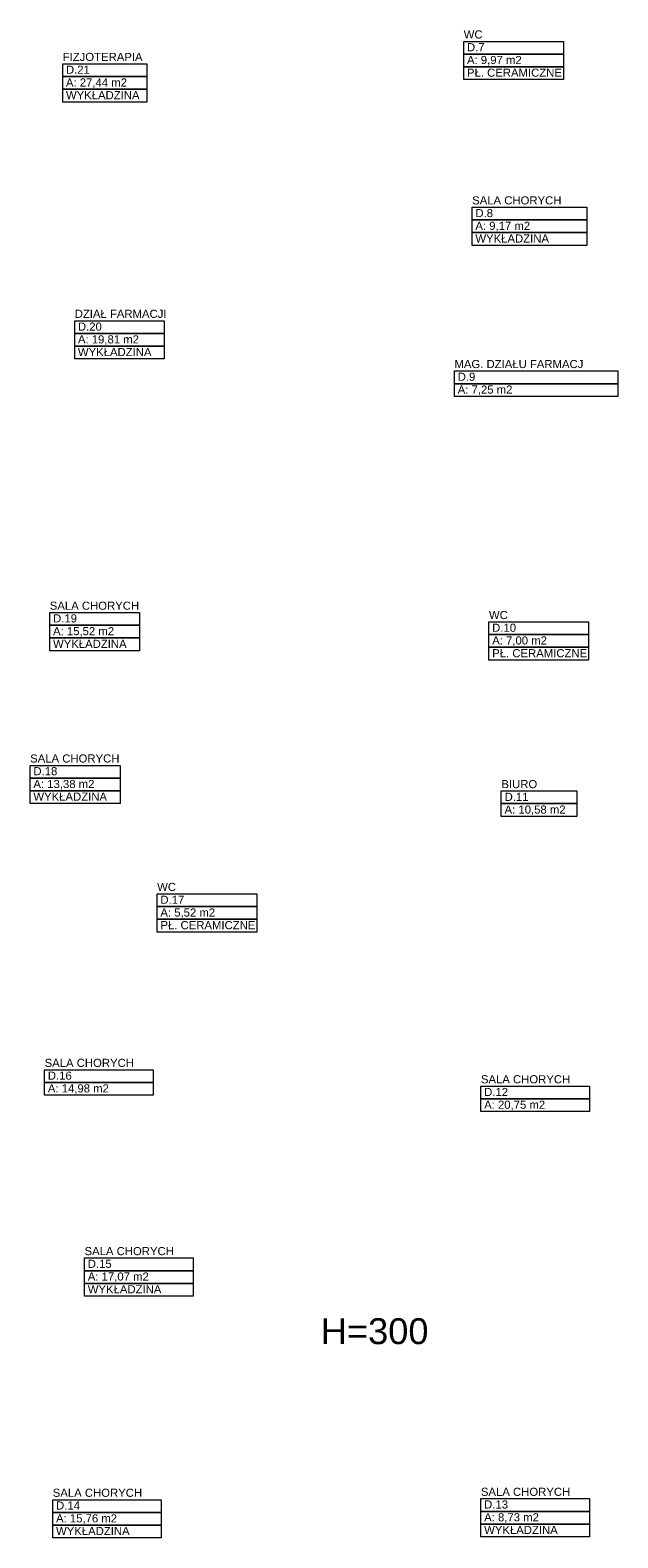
# Model space of a CAD drawing. Header units: millimetres. Extents: x 12683 to 90307, y 30842 to 62253.
# Tile 7 of 152: x 21313 to 22220, y 36108 to 38433. Entities that reach past the tile are written whole.
import ezdxf
from ezdxf.enums import TextEntityAlignment as Align

# ---------------------------------------------------------------- set-up
doc = ezdxf.new("R2010")
doc.units = ezdxf.units.MM
doc.header["$LTSCALE"] = 0.6
doc.layers.add('zzz_podklady_opisy', color=252, linetype='Continuous', lineweight=15)
doc.layers.add('zzzz_mapa', color=252, linetype='Continuous', lineweight=15)
doc.styles.add('GENERATED_STYLE_1', font='ARIAL.TTF')

# ---------------------------------------------------------------- blocks, each defined once
blk = doc.blocks.new('WC      _D.7_102_2', base_point=(281330, -70866))
at = {"layer": 'zzzz_mapa', "linetype": 'Continuous'}
for p, q in [((280561, -70670), (282099, -70670)), ((280561, -70866), (280561, -70670)), ((282099, -70670), (282099, -70866)), ((282099, -70866), (280561, -70866)), ((280561, -70866), (282099, -70866)), ((280561, -71063), (280561, -70866)), ((282099, -70866), (282099, -71063)), ((282099, -71063), (280561, -71063)), ((280561, -71063), (282099, -71063)), ((280561, -71259), (280561, -71063)), ((282099, -71063), (282099, -71259)), ((282099, -71259), (280561, -71259))]:
    blk.add_line(p, q, dxfattribs=at)
at = {"linetype": 'Continuous', "flags": 1}
for tag in ['ROOM_AREA', 'ROOM_PERIM', 'ROOM_WALLS_SURF', 'ROOM_DOORS_SURF', 'ROOM_WINDS_SURF', 'ROOM_BASELEV', 'ROOM_HEIGHT', 'ROOM_NET_AREA', 'ROOM_REDUCED_AREA', 'ROOM_CALC_AREA', 'ROOM_VOLUME']:
    blk.add_attdef(tag, text='', height=2000, dxfattribs=at).set_placement((281330, -71899), align=Align.BOTTOM_LEFT)
at = {"layer": 'zzzz_mapa', "linetype": 'Continuous', "insert": (280611, -70895), "char_height": 125, "attachment_point": 1, "style": 'GENERATED_STYLE_1'}
blk.add_mtext('{A: 9,97 m2}', dxfattribs=at)
at = {"layer": 'zzzz_mapa', "style": 'GENERATED_STYLE_1'}
for tag, p in [('ROOM_NAME', (280561, -70664)), ('ROOM_NUMBER', (280611, -70860)), ('basec', (280611, -71253))]:
    blk.add_attdef(tag, text='', height=125, dxfattribs=at).set_placement(p, align=Align.BOTTOM_LEFT)
blk = doc.blocks.new('SALA CHORYCH         _D.8_103_2', base_point=(281576, -73426))
at = {"layer": 'zzzz_mapa', "linetype": 'Continuous'}
for p, q in [((280691, -73229), (282461, -73229)), ((280691, -73426), (280691, -73229)), ((282461, -73229), (282461, -73426)), ((282461, -73426), (280691, -73426)), ((280691, -73426), (282461, -73426)), ((280691, -73622), (280691, -73426)), ((282461, -73426), (282461, -73622)), ((282461, -73622), (280691, -73622)), ((280691, -73622), (282461, -73622)), ((280691, -73818), (280691, -73622)), ((282461, -73622), (282461, -73818)), ((282461, -73818), (280691, -73818))]:
    blk.add_line(p, q, dxfattribs=at)
at = {"linetype": 'Continuous', "flags": 1}
for tag in ['ROOM_AREA', 'ROOM_PERIM', 'ROOM_WALLS_SURF', 'ROOM_DOORS_SURF', 'ROOM_WINDS_SURF', 'ROOM_BASELEV', 'ROOM_HEIGHT', 'ROOM_NET_AREA', 'ROOM_REDUCED_AREA', 'ROOM_CALC_AREA', 'ROOM_VOLUME']:
    blk.add_attdef(tag, text='', height=2000, dxfattribs=at).set_placement((281576, -74459), align=Align.BOTTOM_LEFT)
at = {"layer": 'zzzz_mapa', "linetype": 'Continuous', "insert": (280741, -73454), "char_height": 125, "attachment_point": 1, "style": 'GENERATED_STYLE_1'}
blk.add_mtext('{A: 9,17 m2}', dxfattribs=at)
at = {"layer": 'zzzz_mapa', "style": 'GENERATED_STYLE_1'}
for tag, p in [('ROOM_NAME', (280691, -73223)), ('ROOM_NUMBER', (280741, -73420)), ('basec', (280741, -73813))]:
    blk.add_attdef(tag, text='', height=125, dxfattribs=at).set_placement(p, align=Align.BOTTOM_LEFT)
blk = doc.blocks.new('MAG. DZIAŁU FARMACJ            _D.9_104_2', base_point=(281678, -75852))
at = {"layer": 'zzzz_mapa', "linetype": 'Continuous'}
for p, q in [((280418, -75754), (282938, -75754)), ((280418, -75951), (280418, -75754)), ((282938, -75754), (282938, -75951)), ((282938, -75951), (280418, -75951)), ((280418, -75951), (282938, -75951)), ((280418, -76147), (280418, -75951)), ((282938, -75951), (282938, -76147)), ((282938, -76147), (280418, -76147))]:
    blk.add_line(p, q, dxfattribs=at)
at = {"linetype": 'Continuous', "flags": 1}
for tag in ['ROOM_AREA', 'ROOM_PERIM', 'ROOM_WALLS_SURF', 'ROOM_DOORS_SURF', 'ROOM_WINDS_SURF', 'ROOM_BASELEV', 'ROOM_HEIGHT', 'ROOM_NET_AREA', 'ROOM_REDUCED_AREA', 'ROOM_CALC_AREA', 'ROOM_VOLUME']:
    blk.add_attdef(tag, text='', height=2000, dxfattribs=at).set_placement((281678, -76885), align=Align.BOTTOM_LEFT)
at = {"layer": 'zzzz_mapa', "linetype": 'Continuous', "insert": (280468, -75979), "char_height": 125, "attachment_point": 1, "style": 'GENERATED_STYLE_1'}
blk.add_mtext('{A: 7,25 m2}', dxfattribs=at)
at = {"layer": 'zzzz_mapa', "style": 'GENERATED_STYLE_1'}
for tag, p in [('ROOM_NAME', (280418, -75748)), ('ROOM_NUMBER', (280468, -75945))]:
    blk.add_attdef(tag, text='', height=125, dxfattribs=at).set_placement(p, align=Align.BOTTOM_LEFT)
blk = doc.blocks.new('WC            _D.10_105_2', base_point=(281719, -79823))
at = {"layer": 'zzzz_mapa', "linetype": 'Continuous'}
for p, q in [((280950, -79626), (282488, -79626)), ((280950, -79823), (280950, -79626)), ((282488, -79626), (282488, -79823)), ((282488, -79823), (280950, -79823)), ((280950, -79823), (282488, -79823)), ((280950, -80019), (280950, -79823)), ((282488, -79823), (282488, -80019)), ((282488, -80019), (280950, -80019)), ((280950, -80019), (282488, -80019)), ((280950, -80216), (280950, -80019)), ((282488, -80216), (280950, -80216)), ((282488, -80019), (282488, -80216))]:
    blk.add_line(p, q, dxfattribs=at)
at = {"linetype": 'Continuous', "flags": 1}
for tag in ['ROOM_AREA', 'ROOM_PERIM', 'ROOM_WALLS_SURF', 'ROOM_DOORS_SURF', 'ROOM_WINDS_SURF', 'ROOM_BASELEV', 'ROOM_HEIGHT', 'ROOM_NET_AREA', 'ROOM_REDUCED_AREA', 'ROOM_CALC_AREA', 'ROOM_VOLUME']:
    blk.add_attdef(tag, text='', height=2000, dxfattribs=at).set_placement((281719, -80856), align=Align.BOTTOM_LEFT)
at = {"layer": 'zzzz_mapa', "linetype": 'Continuous', "insert": (281000, -79851), "char_height": 125, "attachment_point": 1, "style": 'GENERATED_STYLE_1'}
blk.add_mtext('{A: 7,00 m2}', dxfattribs=at)
at = {"layer": 'zzzz_mapa', "style": 'GENERATED_STYLE_1'}
for tag, p in [('ROOM_NAME', (280950, -79620)), ('ROOM_NUMBER', (281000, -79817)), ('basec', (281000, -80210))]:
    blk.add_attdef(tag, text='', height=125, dxfattribs=at).set_placement(p, align=Align.BOTTOM_LEFT)
blk = doc.blocks.new('BIURO             _D.11_106_2', base_point=(281725, -82333))
at = {"layer": 'zzzz_mapa', "linetype": 'Continuous'}
for p, q in [((281141, -82235), (282308, -82235)), ((281141, -82431), (281141, -82235)), ((282308, -82235), (282308, -82431)), ((282308, -82431), (281141, -82431)), ((281141, -82431), (282308, -82431)), ((281141, -82627), (281141, -82431)), ((282308, -82431), (282308, -82627)), ((282308, -82627), (281141, -82627))]:
    blk.add_line(p, q, dxfattribs=at)
at = {"linetype": 'Continuous', "flags": 1}
for tag in ['ROOM_AREA', 'ROOM_PERIM', 'ROOM_WALLS_SURF', 'ROOM_DOORS_SURF', 'ROOM_WINDS_SURF', 'ROOM_BASELEV', 'ROOM_HEIGHT', 'ROOM_NET_AREA', 'ROOM_REDUCED_AREA', 'ROOM_CALC_AREA', 'ROOM_VOLUME']:
    blk.add_attdef(tag, text='', height=2000, dxfattribs=at).set_placement((281725, -83366), align=Align.BOTTOM_LEFT)
at = {"layer": 'zzzz_mapa', "linetype": 'Continuous', "insert": (281191, -82460), "char_height": 125, "attachment_point": 1, "style": 'GENERATED_STYLE_1'}
blk.add_mtext('{A: 10,58 m2}', dxfattribs=at)
at = {"layer": 'zzzz_mapa', "style": 'GENERATED_STYLE_1'}
for tag, p in [('ROOM_NAME', (281141, -82229)), ('ROOM_NUMBER', (281191, -82425))]:
    blk.add_attdef(tag, text='', height=125, dxfattribs=at).set_placement(p, align=Align.BOTTOM_LEFT)
blk = doc.blocks.new('SALA CHORYCH       _D.12_107_2', base_point=(281663, -86887))
at = {"layer": 'zzzz_mapa', "linetype": 'Continuous'}
for p, q in [((280826, -86788), (282500, -86788)), ((280826, -86985), (280826, -86788)), ((282500, -86985), (280826, -86985)), ((280826, -86985), (282500, -86985)), ((280826, -87181), (280826, -86985)), ((282500, -86788), (282500, -86985)), ((282500, -86985), (282500, -87181)), ((282500, -87181), (280826, -87181))]:
    blk.add_line(p, q, dxfattribs=at)
at = {"linetype": 'Continuous', "flags": 1}
for tag in ['ROOM_AREA', 'ROOM_PERIM', 'ROOM_WALLS_SURF', 'ROOM_DOORS_SURF', 'ROOM_WINDS_SURF', 'ROOM_BASELEV', 'ROOM_HEIGHT', 'ROOM_NET_AREA', 'ROOM_REDUCED_AREA', 'ROOM_CALC_AREA', 'ROOM_VOLUME']:
    blk.add_attdef(tag, text='', height=2000, dxfattribs=at).set_placement((281663, -87920), align=Align.BOTTOM_LEFT)
at = {"layer": 'zzzz_mapa', "linetype": 'Continuous', "insert": (280876, -87013), "char_height": 125, "attachment_point": 1, "style": 'GENERATED_STYLE_1'}
blk.add_mtext('{A: 20,75 m2}', dxfattribs=at)
at = {"layer": 'zzzz_mapa', "style": 'GENERATED_STYLE_1'}
for tag, p in [('ROOM_NAME', (280826, -86782)), ('ROOM_NUMBER', (280876, -86979))]:
    blk.add_attdef(tag, text='', height=125, dxfattribs=at).set_placement(p, align=Align.BOTTOM_LEFT)
blk = doc.blocks.new('SALA CHORYCH       _D.13_108_2', base_point=(281663, -93348))
at = {"layer": 'zzzz_mapa', "linetype": 'Continuous'}
for p, q in [((280826, -93152), (282500, -93152)), ((280826, -93348), (280826, -93152)), ((282500, -93152), (282500, -93348)), ((282500, -93348), (280826, -93348)), ((280826, -93348), (282500, -93348)), ((280826, -93545), (280826, -93348)), ((282500, -93348), (282500, -93545)), ((282500, -93545), (280826, -93545)), ((280826, -93545), (282500, -93545)), ((280826, -93741), (280826, -93545)), ((282500, -93545), (282500, -93741)), ((282500, -93741), (280826, -93741))]:
    blk.add_line(p, q, dxfattribs=at)
at = {"linetype": 'Continuous', "flags": 1}
for tag in ['ROOM_AREA', 'ROOM_PERIM', 'ROOM_WALLS_SURF', 'ROOM_DOORS_SURF', 'ROOM_WINDS_SURF', 'ROOM_BASELEV', 'ROOM_HEIGHT', 'ROOM_NET_AREA', 'ROOM_REDUCED_AREA', 'ROOM_CALC_AREA', 'ROOM_VOLUME']:
    blk.add_attdef(tag, text='', height=2000, dxfattribs=at).set_placement((281663, -94382), align=Align.BOTTOM_LEFT)
at = {"layer": 'zzzz_mapa', "linetype": 'Continuous', "insert": (280876, -93377), "char_height": 125, "attachment_point": 1, "style": 'GENERATED_STYLE_1'}
blk.add_mtext('{A: 8,73 m2}', dxfattribs=at)
at = {"layer": 'zzzz_mapa', "style": 'GENERATED_STYLE_1'}
for tag, p in [('ROOM_NAME', (280826, -93146)), ('ROOM_NUMBER', (280876, -93342)), ('basec', (280876, -93735))]:
    blk.add_attdef(tag, text='', height=125, dxfattribs=at).set_placement(p, align=Align.BOTTOM_LEFT)
blk = doc.blocks.new('SALA CHORYCH       _D.14_109_2', base_point=(275059, -93364))
at = {"layer": 'zzzz_mapa', "linetype": 'Continuous'}
for p, q in [((274222, -93168), (275896, -93168)), ((274222, -93364), (274222, -93168)), ((275896, -93168), (275896, -93364)), ((275896, -93364), (274222, -93364)), ((274222, -93364), (275896, -93364)), ((274222, -93561), (274222, -93364)), ((275896, -93364), (275896, -93561)), ((275896, -93561), (274222, -93561)), ((274222, -93561), (275896, -93561)), ((274222, -93757), (274222, -93561)), ((275896, -93561), (275896, -93757)), ((275896, -93757), (274222, -93757))]:
    blk.add_line(p, q, dxfattribs=at)
at = {"linetype": 'Continuous', "flags": 1}
for tag in ['ROOM_AREA', 'ROOM_PERIM', 'ROOM_WALLS_SURF', 'ROOM_DOORS_SURF', 'ROOM_WINDS_SURF', 'ROOM_BASELEV', 'ROOM_HEIGHT', 'ROOM_NET_AREA', 'ROOM_REDUCED_AREA', 'ROOM_CALC_AREA', 'ROOM_VOLUME']:
    blk.add_attdef(tag, text='', height=2000, dxfattribs=at).set_placement((275059, -94397), align=Align.BOTTOM_LEFT)
at = {"layer": 'zzzz_mapa', "linetype": 'Continuous', "insert": (274272, -93393), "char_height": 125, "attachment_point": 1, "style": 'GENERATED_STYLE_1'}
blk.add_mtext('{A: 15,76 m2}', dxfattribs=at)
at = {"layer": 'zzzz_mapa', "style": 'GENERATED_STYLE_1'}
for tag, p in [('ROOM_NAME', (274222, -93162)), ('ROOM_NUMBER', (274272, -93358)), ('basec', (274272, -93751))]:
    blk.add_attdef(tag, text='', height=125, dxfattribs=at).set_placement(p, align=Align.BOTTOM_LEFT)
blk = doc.blocks.new('SALA CHORYCH       _D.15_110_2', base_point=(275549, -89636))
at = {"layer": 'zzzz_mapa', "linetype": 'Continuous'}
for p, q in [((274712, -89439), (276386, -89439)), ((274712, -89636), (274712, -89439)), ((276386, -89439), (276386, -89636)), ((276386, -89636), (274712, -89636)), ((274712, -89636), (276386, -89636)), ((274712, -89832), (274712, -89636)), ((276386, -89636), (276386, -89832)), ((276386, -89832), (274712, -89832)), ((274712, -89832), (276386, -89832)), ((274712, -90028), (274712, -89832)), ((276386, -89832), (276386, -90028)), ((276386, -90028), (274712, -90028))]:
    blk.add_line(p, q, dxfattribs=at)
at = {"linetype": 'Continuous', "flags": 1}
for tag in ['ROOM_AREA', 'ROOM_PERIM', 'ROOM_WALLS_SURF', 'ROOM_DOORS_SURF', 'ROOM_WINDS_SURF', 'ROOM_BASELEV', 'ROOM_HEIGHT', 'ROOM_NET_AREA', 'ROOM_REDUCED_AREA', 'ROOM_CALC_AREA', 'ROOM_VOLUME']:
    blk.add_attdef(tag, text='', height=2000, dxfattribs=at).set_placement((275549, -90669), align=Align.BOTTOM_LEFT)
at = {"layer": 'zzzz_mapa', "linetype": 'Continuous', "insert": (274762, -89664), "char_height": 125, "attachment_point": 1, "style": 'GENERATED_STYLE_1'}
blk.add_mtext('{A: 17,07 m2}', dxfattribs=at)
at = {"layer": 'zzzz_mapa', "style": 'GENERATED_STYLE_1'}
for tag, p in [('ROOM_NAME', (274712, -89433)), ('ROOM_NUMBER', (274762, -89630)), ('basec', (274762, -90023))]:
    blk.add_attdef(tag, text='', height=125, dxfattribs=at).set_placement(p, align=Align.BOTTOM_LEFT)
blk = doc.blocks.new('SALA CHORYCH       _D.16_111_2', base_point=(274932, -86634))
at = {"layer": 'zzzz_mapa', "linetype": 'Continuous'}
for p, q in [((274095, -86536), (275770, -86536)), ((274095, -86732), (274095, -86536)), ((275770, -86732), (274095, -86732)), ((274095, -86732), (275770, -86732)), ((274095, -86928), (274095, -86732)), ((275770, -86536), (275770, -86732)), ((275770, -86732), (275770, -86928)), ((275770, -86928), (274095, -86928))]:
    blk.add_line(p, q, dxfattribs=at)
at = {"linetype": 'Continuous', "flags": 1}
for tag in ['ROOM_AREA', 'ROOM_PERIM', 'ROOM_WALLS_SURF', 'ROOM_DOORS_SURF', 'ROOM_WINDS_SURF', 'ROOM_BASELEV', 'ROOM_HEIGHT', 'ROOM_NET_AREA', 'ROOM_REDUCED_AREA', 'ROOM_CALC_AREA', 'ROOM_VOLUME']:
    blk.add_attdef(tag, text='', height=2000, dxfattribs=at).set_placement((274932, -87667), align=Align.BOTTOM_LEFT)
at = {"layer": 'zzzz_mapa', "linetype": 'Continuous', "insert": (274145, -86761), "char_height": 125, "attachment_point": 1, "style": 'GENERATED_STYLE_1'}
blk.add_mtext('{A: 14,98 m2}', dxfattribs=at)
at = {"layer": 'zzzz_mapa', "style": 'GENERATED_STYLE_1'}
for tag, p in [('ROOM_NAME', (274095, -86530)), ('ROOM_NUMBER', (274145, -86726))]:
    blk.add_attdef(tag, text='', height=125, dxfattribs=at).set_placement(p, align=Align.BOTTOM_LEFT)
blk = doc.blocks.new('WC    _D.17_112_2', base_point=(276600, -84018))
at = {"layer": 'zzzz_mapa', "linetype": 'Continuous'}
for p, q in [((275831, -83822), (277369, -83822)), ((275831, -84018), (275831, -83822)), ((277369, -83822), (277369, -84018)), ((277369, -84018), (275831, -84018)), ((275831, -84018), (277369, -84018)), ((275831, -84214), (275831, -84018)), ((277369, -84018), (277369, -84214)), ((277369, -84214), (275831, -84214)), ((275831, -84214), (277369, -84214)), ((275831, -84411), (275831, -84214)), ((277369, -84411), (275831, -84411)), ((277369, -84214), (277369, -84411))]:
    blk.add_line(p, q, dxfattribs=at)
at = {"linetype": 'Continuous', "flags": 1}
for tag in ['ROOM_AREA', 'ROOM_PERIM', 'ROOM_WALLS_SURF', 'ROOM_DOORS_SURF', 'ROOM_WINDS_SURF', 'ROOM_BASELEV', 'ROOM_HEIGHT', 'ROOM_NET_AREA', 'ROOM_REDUCED_AREA', 'ROOM_CALC_AREA', 'ROOM_VOLUME']:
    blk.add_attdef(tag, text='', height=2000, dxfattribs=at).set_placement((276600, -85051), align=Align.BOTTOM_LEFT)
at = {"layer": 'zzzz_mapa', "linetype": 'Continuous', "insert": (275881, -84047), "char_height": 125, "attachment_point": 1, "style": 'GENERATED_STYLE_1'}
blk.add_mtext('{A: 5,52 m2}', dxfattribs=at)
at = {"layer": 'zzzz_mapa', "style": 'GENERATED_STYLE_1'}
for tag, p in [('ROOM_NAME', (275831, -83816)), ('ROOM_NUMBER', (275881, -84012)), ('basec', (275881, -84405))]:
    blk.add_attdef(tag, text='', height=125, dxfattribs=at).set_placement(p, align=Align.BOTTOM_LEFT)
blk = doc.blocks.new('SALA CHORYCH _D.18_113_2', base_point=(274566, -82035))
at = {"layer": 'zzzz_mapa', "linetype": 'Continuous'}
for p, q in [((273873, -81839), (275259, -81839)), ((273873, -82035), (273873, -81839)), ((275259, -81839), (275259, -82035)), ((275259, -82035), (273873, -82035)), ((273873, -82035), (275259, -82035)), ((273873, -82232), (273873, -82035)), ((275259, -82035), (275259, -82232)), ((275259, -82232), (273873, -82232)), ((273873, -82232), (275259, -82232)), ((273873, -82428), (273873, -82232)), ((275259, -82232), (275259, -82428)), ((275259, -82428), (273873, -82428))]:
    blk.add_line(p, q, dxfattribs=at)
at = {"linetype": 'Continuous', "flags": 1}
for tag in ['ROOM_AREA', 'ROOM_PERIM', 'ROOM_WALLS_SURF', 'ROOM_DOORS_SURF', 'ROOM_WINDS_SURF', 'ROOM_BASELEV', 'ROOM_HEIGHT', 'ROOM_NET_AREA', 'ROOM_REDUCED_AREA', 'ROOM_CALC_AREA', 'ROOM_VOLUME']:
    blk.add_attdef(tag, text='', height=2000, dxfattribs=at).set_placement((274566, -83069), align=Align.BOTTOM_LEFT)
at = {"layer": 'zzzz_mapa', "linetype": 'Continuous', "insert": (273923, -82064), "char_height": 125, "attachment_point": 1, "style": 'GENERATED_STYLE_1'}
blk.add_mtext('{A: 13,38 m2}', dxfattribs=at)
at = {"layer": 'zzzz_mapa', "style": 'GENERATED_STYLE_1'}
for tag, p in [('ROOM_NAME', (273873, -81833)), ('ROOM_NUMBER', (273923, -82030)), ('basec', (273923, -82422))]:
    blk.add_attdef(tag, text='', height=125, dxfattribs=at).set_placement(p, align=Align.BOTTOM_LEFT)
blk = doc.blocks.new('SALA CHORYCH _D.19_114_2', base_point=(274869, -79679))
at = {"layer": 'zzzz_mapa', "linetype": 'Continuous'}
for p, q in [((274176, -79482), (275562, -79482)), ((274176, -79679), (274176, -79482)), ((275562, -79482), (275562, -79679)), ((275562, -79679), (274176, -79679)), ((274176, -79679), (275562, -79679)), ((274176, -79875), (274176, -79679)), ((275562, -79679), (275562, -79875)), ((275562, -79875), (274176, -79875)), ((274176, -79875), (275562, -79875)), ((274176, -80072), (274176, -79875)), ((275562, -79875), (275562, -80072)), ((275562, -80072), (274176, -80072))]:
    blk.add_line(p, q, dxfattribs=at)
at = {"linetype": 'Continuous', "flags": 1}
for tag in ['ROOM_AREA', 'ROOM_PERIM', 'ROOM_WALLS_SURF', 'ROOM_DOORS_SURF', 'ROOM_WINDS_SURF', 'ROOM_BASELEV', 'ROOM_HEIGHT', 'ROOM_NET_AREA', 'ROOM_REDUCED_AREA', 'ROOM_CALC_AREA', 'ROOM_VOLUME']:
    blk.add_attdef(tag, text='', height=2000, dxfattribs=at).set_placement((274869, -80712), align=Align.BOTTOM_LEFT)
at = {"layer": 'zzzz_mapa', "linetype": 'Continuous', "insert": (274226, -79707), "char_height": 125, "attachment_point": 1, "style": 'GENERATED_STYLE_1'}
blk.add_mtext('{A: 15,52 m2}', dxfattribs=at)
at = {"layer": 'zzzz_mapa', "style": 'GENERATED_STYLE_1'}
for tag, p in [('ROOM_NAME', (274176, -79476)), ('ROOM_NUMBER', (274226, -79673)), ('basec', (274226, -80066))]:
    blk.add_attdef(tag, text='', height=125, dxfattribs=at).set_placement(p, align=Align.BOTTOM_LEFT)
blk = doc.blocks.new('DZIAŁ FARMACJI_D.20_115_2', base_point=(275251, -75176))
at = {"layer": 'zzzz_mapa', "linetype": 'Continuous'}
for p, q in [((274560, -74980), (275941, -74980)), ((274560, -75176), (274560, -74980)), ((275941, -74980), (275941, -75176)), ((275941, -75176), (274560, -75176)), ((274560, -75176), (275941, -75176)), ((274560, -75372), (274560, -75176)), ((275941, -75176), (275941, -75372)), ((275941, -75372), (274560, -75372)), ((274560, -75372), (275941, -75372)), ((274560, -75569), (274560, -75372)), ((275941, -75569), (274560, -75569)), ((275941, -75372), (275941, -75569))]:
    blk.add_line(p, q, dxfattribs=at)
at = {"linetype": 'Continuous', "flags": 1}
for tag in ['ROOM_AREA', 'ROOM_PERIM', 'ROOM_WALLS_SURF', 'ROOM_DOORS_SURF', 'ROOM_WINDS_SURF', 'ROOM_BASELEV', 'ROOM_HEIGHT', 'ROOM_NET_AREA', 'ROOM_REDUCED_AREA', 'ROOM_CALC_AREA', 'ROOM_VOLUME']:
    blk.add_attdef(tag, text='', height=2000, dxfattribs=at).set_placement((275251, -76209), align=Align.BOTTOM_LEFT)
at = {"layer": 'zzzz_mapa', "linetype": 'Continuous', "insert": (274610, -75205), "char_height": 125, "attachment_point": 1, "style": 'GENERATED_STYLE_1'}
blk.add_mtext('{A: 19,81 m2}', dxfattribs=at)
at = {"layer": 'zzzz_mapa', "style": 'GENERATED_STYLE_1'}
for tag, p in [('ROOM_NAME', (274560, -74974)), ('ROOM_NUMBER', (274610, -75170)), ('basec', (274610, -75563))]:
    blk.add_attdef(tag, text='', height=125, dxfattribs=at).set_placement(p, align=Align.BOTTOM_LEFT)
blk = doc.blocks.new('FIZJOTERAPIA  _D.21_116_2', base_point=(275025, -71213))
at = {"layer": 'zzzz_mapa', "linetype": 'Continuous'}
for p, q in [((274375, -71017), (275674, -71017)), ((274375, -71213), (274375, -71017)), ((275674, -71017), (275674, -71213)), ((275674, -71213), (274375, -71213)), ((274375, -71213), (275674, -71213)), ((274375, -71410), (274375, -71213)), ((275674, -71213), (275674, -71410)), ((275674, -71410), (274375, -71410)), ((274375, -71410), (275674, -71410)), ((274375, -71606), (274375, -71410)), ((275674, -71606), (274375, -71606)), ((275674, -71410), (275674, -71606))]:
    blk.add_line(p, q, dxfattribs=at)
at = {"linetype": 'Continuous', "flags": 1}
for tag in ['ROOM_AREA', 'ROOM_PERIM', 'ROOM_WALLS_SURF', 'ROOM_DOORS_SURF', 'ROOM_WINDS_SURF', 'ROOM_BASELEV', 'ROOM_HEIGHT', 'ROOM_NET_AREA', 'ROOM_REDUCED_AREA', 'ROOM_CALC_AREA', 'ROOM_VOLUME']:
    blk.add_attdef(tag, text='', height=2000, dxfattribs=at).set_placement((275025, -72246), align=Align.BOTTOM_LEFT)
at = {"layer": 'zzzz_mapa', "linetype": 'Continuous', "insert": (274425, -71242), "char_height": 125, "attachment_point": 1, "style": 'GENERATED_STYLE_1'}
blk.add_mtext('{A: 27,44 m2}', dxfattribs=at)
at = {"layer": 'zzzz_mapa', "style": 'GENERATED_STYLE_1'}
for tag, p in [('ROOM_NAME', (274375, -71011)), ('ROOM_NUMBER', (274425, -71207)), ('basec', (274425, -71600))]:
    blk.add_attdef(tag, text='', height=125, dxfattribs=at).set_placement(p, align=Align.BOTTOM_LEFT)

msp = doc.modelspace()

# ---------------------------------------------------------------- block references
at = {"layer": 'zzz_podklady_opisy'}
ref = msp.add_blockref('WC      _D.7_102_2', (22058.9, 38396.6), dxfattribs=dict(at, xscale=0.1, yscale=0.1, zscale=0.1))
ref.add_attrib('ROOM_NAME', 'WC', dxfattribs={"layer": 'zzzz_mapa', "color": 5, "linetype": 'Continuous', "height": 12.5, "style": 'GENERATED_STYLE_1'}).set_placement((21982, 38416.9), align=Align.BOTTOM_LEFT)
ref.add_attrib('ROOM_NUMBER', 'D.7', dxfattribs={"layer": 'zzzz_mapa', "color": 5, "linetype": 'Continuous', "height": 12.5, "style": 'GENERATED_STYLE_1'}).set_placement((21987, 38397.2), align=Align.BOTTOM_LEFT)
ref.add_attrib('basec', 'PŁ. CERAMICZNE', dxfattribs={"layer": 'zzzz_mapa', "color": 5, "linetype": 'Continuous', "height": 12.5, "style": 'GENERATED_STYLE_1'}).set_placement((21987, 38357.9), align=Align.BOTTOM_LEFT)
ref = msp.add_blockref('FIZJOTERAPIA  _D.21_116_2', (21428.4, 38361.9), dxfattribs=dict(at, xscale=0.1, yscale=0.1, zscale=0.1))
ref.add_attrib('ROOM_NAME', 'FIZJOTERAPIA', dxfattribs={"layer": 'zzzz_mapa', "color": 5, "linetype": 'Continuous', "height": 12.5, "style": 'GENERATED_STYLE_1'}).set_placement((21363.4, 38382.2), align=Align.BOTTOM_LEFT)
ref.add_attrib('ROOM_NUMBER', 'D.21', dxfattribs={"layer": 'zzzz_mapa', "color": 5, "linetype": 'Continuous', "height": 12.5, "style": 'GENERATED_STYLE_1'}).set_placement((21368.4, 38362.5), align=Align.BOTTOM_LEFT)
ref.add_attrib('basec', 'WYKŁADZINA', dxfattribs={"layer": 'zzzz_mapa', "color": 5, "linetype": 'Continuous', "height": 12.5, "style": 'GENERATED_STYLE_1'}).set_placement((21368.4, 38323.2), align=Align.BOTTOM_LEFT)
ref = msp.add_blockref('SALA CHORYCH         _D.8_103_2', (22083.5, 38140.7), dxfattribs=dict(at, xscale=0.1, yscale=0.1, zscale=0.1))
ref.add_attrib('ROOM_NAME', 'SALA CHORYCH', dxfattribs={"layer": 'zzzz_mapa', "color": 5, "linetype": 'Continuous', "height": 12.5, "style": 'GENERATED_STYLE_1'}).set_placement((21995, 38160.9), align=Align.BOTTOM_LEFT)
ref.add_attrib('ROOM_NUMBER', 'D.8', dxfattribs={"layer": 'zzzz_mapa', "color": 5, "linetype": 'Continuous', "height": 12.5, "style": 'GENERATED_STYLE_1'}).set_placement((22000, 38141.3), align=Align.BOTTOM_LEFT)
ref.add_attrib('basec', 'WYKŁADZINA', dxfattribs={"layer": 'zzzz_mapa', "color": 5, "linetype": 'Continuous', "height": 12.5, "style": 'GENERATED_STYLE_1'}).set_placement((22000, 38102), align=Align.BOTTOM_LEFT)
ref = msp.add_blockref('DZIAŁ FARMACJI_D.20_115_2', (21451, 37965.6), dxfattribs=dict(at, xscale=0.1, yscale=0.1, zscale=0.1))
ref.add_attrib('ROOM_NAME', 'DZIAŁ FARMACJI', dxfattribs={"layer": 'zzzz_mapa', "color": 5, "linetype": 'Continuous', "height": 12.5, "style": 'GENERATED_STYLE_1'}).set_placement((21381.9, 37985.9), align=Align.BOTTOM_LEFT)
ref.add_attrib('ROOM_NUMBER', 'D.20', dxfattribs={"layer": 'zzzz_mapa', "color": 5, "linetype": 'Continuous', "height": 12.5, "style": 'GENERATED_STYLE_1'}).set_placement((21386.9, 37966.2), align=Align.BOTTOM_LEFT)
ref.add_attrib('basec', 'WYKŁADZINA', dxfattribs={"layer": 'zzzz_mapa', "color": 5, "linetype": 'Continuous', "height": 12.5, "style": 'GENERATED_STYLE_1'}).set_placement((21386.9, 37926.9), align=Align.BOTTOM_LEFT)
ref = msp.add_blockref('MAG. DZIAŁU FARMACJ            _D.9_104_2', (22093.7, 37898), dxfattribs=dict(at, xscale=0.1, yscale=0.1, zscale=0.1))
ref.add_attrib('ROOM_NAME', 'MAG. DZIAŁU FARMACJ', dxfattribs={"layer": 'zzzz_mapa', "color": 5, "linetype": 'Continuous', "height": 12.5, "style": 'GENERATED_STYLE_1'}).set_placement((21967.7, 37908.4), align=Align.BOTTOM_LEFT)
ref.add_attrib('ROOM_NUMBER', 'D.9', dxfattribs={"layer": 'zzzz_mapa', "color": 5, "linetype": 'Continuous', "height": 12.5, "style": 'GENERATED_STYLE_1'}).set_placement((21972.7, 37888.8), align=Align.BOTTOM_LEFT)
ref = msp.add_blockref('SALA CHORYCH _D.19_114_2', (21412.8, 37515.4), dxfattribs=dict(at, xscale=0.1, yscale=0.1, zscale=0.1))
ref.add_attrib('ROOM_NAME', 'SALA CHORYCH', dxfattribs={"layer": 'zzzz_mapa', "color": 5, "linetype": 'Continuous', "height": 12.5, "style": 'GENERATED_STYLE_1'}).set_placement((21343.5, 37535.6), align=Align.BOTTOM_LEFT)
ref.add_attrib('ROOM_NUMBER', 'D.19', dxfattribs={"layer": 'zzzz_mapa', "color": 5, "linetype": 'Continuous', "height": 12.5, "style": 'GENERATED_STYLE_1'}).set_placement((21348.5, 37516), align=Align.BOTTOM_LEFT)
ref.add_attrib('basec', 'WYKŁADZINA', dxfattribs={"layer": 'zzzz_mapa', "color": 5, "linetype": 'Continuous', "height": 12.5, "style": 'GENERATED_STYLE_1'}).set_placement((21348.5, 37476.7), align=Align.BOTTOM_LEFT)
ref = msp.add_blockref('WC            _D.10_105_2', (22097.8, 37501), dxfattribs=dict(at, xscale=0.1, yscale=0.1, zscale=0.1))
ref.add_attrib('ROOM_NAME', 'WC', dxfattribs={"layer": 'zzzz_mapa', "color": 5, "linetype": 'Continuous', "height": 12.5, "style": 'GENERATED_STYLE_1'}).set_placement((22020.9, 37521.2), align=Align.BOTTOM_LEFT)
ref.add_attrib('ROOM_NUMBER', 'D.10', dxfattribs={"layer": 'zzzz_mapa', "color": 5, "linetype": 'Continuous', "height": 12.5, "style": 'GENERATED_STYLE_1'}).set_placement((22025.9, 37501.6), align=Align.BOTTOM_LEFT)
ref.add_attrib('basec', 'PŁ. CERAMICZNE', dxfattribs={"layer": 'zzzz_mapa', "color": 5, "linetype": 'Continuous', "height": 12.5, "style": 'GENERATED_STYLE_1'}).set_placement((22025.9, 37462.3), align=Align.BOTTOM_LEFT)
ref = msp.add_blockref('SALA CHORYCH _D.18_113_2', (21382.5, 37279.7), dxfattribs=dict(at, xscale=0.1, yscale=0.1, zscale=0.1))
ref.add_attrib('ROOM_NAME', 'SALA CHORYCH', dxfattribs={"layer": 'zzzz_mapa', "color": 5, "linetype": 'Continuous', "height": 12.5, "style": 'GENERATED_STYLE_1'}).set_placement((21313.2, 37299.9), align=Align.BOTTOM_LEFT)
ref.add_attrib('ROOM_NUMBER', 'D.18', dxfattribs={"layer": 'zzzz_mapa', "color": 5, "linetype": 'Continuous', "height": 12.5, "style": 'GENERATED_STYLE_1'}).set_placement((21318.2, 37280.3), align=Align.BOTTOM_LEFT)
ref.add_attrib('basec', 'WYKŁADZINA', dxfattribs={"layer": 'zzzz_mapa', "color": 5, "linetype": 'Continuous', "height": 12.5, "style": 'GENERATED_STYLE_1'}).set_placement((21318.2, 37241), align=Align.BOTTOM_LEFT)
ref = msp.add_blockref('BIURO             _D.11_106_2', (22098.4, 37250), dxfattribs=dict(at, xscale=0.1, yscale=0.1, zscale=0.1))
ref.add_attrib('ROOM_NAME', 'BIURO', dxfattribs={"layer": 'zzzz_mapa', "color": 5, "linetype": 'Continuous', "height": 12.5, "style": 'GENERATED_STYLE_1'}).set_placement((22040.1, 37260.4), align=Align.BOTTOM_LEFT)
ref.add_attrib('ROOM_NUMBER', 'D.11', dxfattribs={"layer": 'zzzz_mapa', "color": 5, "linetype": 'Continuous', "height": 12.5, "style": 'GENERATED_STYLE_1'}).set_placement((22045.1, 37240.7), align=Align.BOTTOM_LEFT)
ref = msp.add_blockref('WC    _D.17_112_2', (21586, 37081.4), dxfattribs=dict(at, xscale=0.1, yscale=0.1, zscale=0.1))
ref.add_attrib('ROOM_NAME', 'WC', dxfattribs={"layer": 'zzzz_mapa', "color": 5, "linetype": 'Continuous', "height": 12.5, "style": 'GENERATED_STYLE_1'}).set_placement((21509.1, 37101.7), align=Align.BOTTOM_LEFT)
ref.add_attrib('ROOM_NUMBER', 'D.17', dxfattribs={"layer": 'zzzz_mapa', "color": 5, "linetype": 'Continuous', "height": 12.5, "style": 'GENERATED_STYLE_1'}).set_placement((21514.1, 37082), align=Align.BOTTOM_LEFT)
ref.add_attrib('basec', 'PŁ. CERAMICZNE', dxfattribs={"layer": 'zzzz_mapa', "color": 5, "linetype": 'Continuous', "height": 12.5, "style": 'GENERATED_STYLE_1'}).set_placement((21514.1, 37042.8), align=Align.BOTTOM_LEFT)
ref = msp.add_blockref('SALA CHORYCH       _D.16_111_2', (21419.2, 36819.9), dxfattribs=dict(at, xscale=0.1, yscale=0.1, zscale=0.1))
ref.add_attrib('ROOM_NAME', 'SALA CHORYCH', dxfattribs={"layer": 'zzzz_mapa', "color": 5, "linetype": 'Continuous', "height": 12.5, "style": 'GENERATED_STYLE_1'}).set_placement((21335.5, 36830.3), align=Align.BOTTOM_LEFT)
ref.add_attrib('ROOM_NUMBER', 'D.16', dxfattribs={"layer": 'zzzz_mapa', "color": 5, "linetype": 'Continuous', "height": 12.5, "style": 'GENERATED_STYLE_1'}).set_placement((21340.5, 36810.6), align=Align.BOTTOM_LEFT)
ref = msp.add_blockref('SALA CHORYCH       _D.12_107_2', (22092.2, 36794.6), dxfattribs=dict(at, xscale=0.1, yscale=0.1, zscale=0.1))
ref.add_attrib('ROOM_NAME', 'SALA CHORYCH', dxfattribs={"layer": 'zzzz_mapa', "color": 5, "linetype": 'Continuous', "height": 12.5, "style": 'GENERATED_STYLE_1'}).set_placement((22008.5, 36805), align=Align.BOTTOM_LEFT)
ref.add_attrib('ROOM_NUMBER', 'D.12', dxfattribs={"layer": 'zzzz_mapa', "color": 5, "linetype": 'Continuous', "height": 12.5, "style": 'GENERATED_STYLE_1'}).set_placement((22013.5, 36785.4), align=Align.BOTTOM_LEFT)
ref = msp.add_blockref('SALA CHORYCH       _D.15_110_2', (21480.8, 36519.7), dxfattribs=dict(at, xscale=0.1, yscale=0.1, zscale=0.1))
ref.add_attrib('ROOM_NAME', 'SALA CHORYCH', dxfattribs={"layer": 'zzzz_mapa', "color": 5, "linetype": 'Continuous', "height": 12.5, "style": 'GENERATED_STYLE_1'}).set_placement((21397.1, 36539.9), align=Align.BOTTOM_LEFT)
ref.add_attrib('ROOM_NUMBER', 'D.15', dxfattribs={"layer": 'zzzz_mapa', "color": 5, "linetype": 'Continuous', "height": 12.5, "style": 'GENERATED_STYLE_1'}).set_placement((21402.1, 36520.3), align=Align.BOTTOM_LEFT)
ref.add_attrib('basec', 'WYKŁADZINA', dxfattribs={"layer": 'zzzz_mapa', "color": 5, "linetype": 'Continuous', "height": 12.5, "style": 'GENERATED_STYLE_1'}).set_placement((21402.1, 36481), align=Align.BOTTOM_LEFT)
ref = msp.add_blockref('SALA CHORYCH       _D.14_109_2', (21431.8, 36146.8), dxfattribs=dict(at, xscale=0.1, yscale=0.1, zscale=0.1))
ref.add_attrib('ROOM_NAME', 'SALA CHORYCH', dxfattribs={"layer": 'zzzz_mapa', "color": 5, "linetype": 'Continuous', "height": 12.5, "style": 'GENERATED_STYLE_1'}).set_placement((21348.1, 36167.1), align=Align.BOTTOM_LEFT)
ref.add_attrib('ROOM_NUMBER', 'D.14', dxfattribs={"layer": 'zzzz_mapa', "color": 5, "linetype": 'Continuous', "height": 12.5, "style": 'GENERATED_STYLE_1'}).set_placement((21353.1, 36147.4), align=Align.BOTTOM_LEFT)
ref.add_attrib('basec', 'WYKŁADZINA', dxfattribs={"layer": 'zzzz_mapa', "color": 5, "linetype": 'Continuous', "height": 12.5, "style": 'GENERATED_STYLE_1'}).set_placement((21353.1, 36108.1), align=Align.BOTTOM_LEFT)
ref = msp.add_blockref('SALA CHORYCH       _D.13_108_2', (22092.2, 36148.4), dxfattribs=dict(at, xscale=0.1, yscale=0.1, zscale=0.1))
ref.add_attrib('ROOM_NAME', 'SALA CHORYCH', dxfattribs={"layer": 'zzzz_mapa', "color": 5, "linetype": 'Continuous', "height": 12.5, "style": 'GENERATED_STYLE_1'}).set_placement((22008.5, 36168.6), align=Align.BOTTOM_LEFT)
ref.add_attrib('ROOM_NUMBER', 'D.13', dxfattribs={"layer": 'zzzz_mapa', "color": 5, "linetype": 'Continuous', "height": 12.5, "style": 'GENERATED_STYLE_1'}).set_placement((22013.5, 36149), align=Align.BOTTOM_LEFT)
ref.add_attrib('basec', 'WYKŁADZINA', dxfattribs={"layer": 'zzzz_mapa', "color": 5, "linetype": 'Continuous', "height": 12.5, "style": 'GENERATED_STYLE_1'}).set_placement((22013.5, 36109.7), align=Align.BOTTOM_LEFT)

# ---------------------------------------------------------------- texts
at = {"layer": 'zzz_podklady_opisy', "insert": (21844.6, 36426.1), "char_height": 40, "attachment_point": 5, "style": 'GENERATED_STYLE_1'}
msp.add_mtext('{H=300}', dxfattribs=at)

doc.saveas('drawing.dxf')
